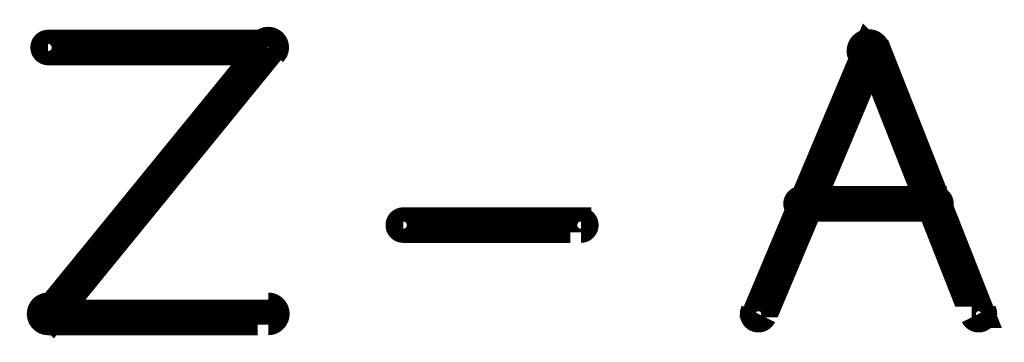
# Model space of a CAD drawing. Extents: x 26 to 524, y 33 to 520.
# Tile 8 of 95: x 89.6 to 103.46, y 193.55 to 198.09. Entities that reach past the tile are written whole.
import ezdxf

# ---------------------------------------------------------------- set-up
doc = ezdxf.new("R2010")
doc.units = 0
doc.layers.add('DRAWING', color=1, linetype='CONTINUOUS')

msp = doc.modelspace()

# ---------------------------------------------------------------- linework, layer by layer
at = {"layer": 'DRAWING', "color": 2}
for points in [[(93.2, 197.6, 0.3, 0.3, 1), (93, 197.8, 0, 0, 0), (93.1, 197.7, 0, 0, 0), (93.1, 197.7, 0.5, 0.5, 0), (90, 193.9, 0.5, 0.5, 0), (90, 193.9, 0, 0, 0), (90, 193.9, 0.3, 0.3, 0), (89.9, 194, 0.3, 0.3, 1), (90.1, 193.9, 0, 0, 0)], [(90, 197.8, 0.3, 0.3, 1), (90, 197.6, 0, 0, 0), (90, 197.7, 0, 0, 0), (90, 197.7, 0.5, 0.5, 0), (93.1, 197.7, 0.5, 0.5, 0), (93.1, 197.7, 0, 0, 0), (93.1, 197.7, 0.3, 0.3, 0), (93.1, 197.6, 0.3, 0.3, 1), (93.1, 197.8, 0, 0, 0)], [(99.9, 194, 0.3, 0.3, 1), (100.1, 193.9, 0, 0, 0), (100, 193.9, 0, 0, 0), (100, 193.9, 0.5, 0.5, 0), (101.6, 197.7, 0.5, 0.5, 0), (101.6, 197.7, 0, 0, 0), (101.6, 197.7, 0.3, 0.3, 0), (101.7, 197.6, 0.3, 0.3, 1), (101.4, 197.7, 0, 0, 0)], [(101.7, 197.7, 0.3, 0.3, 1), (101.4, 197.6, 0, 0, 0), (101.6, 197.7, 0, 0, 0), (101.6, 197.7, 0.5, 0.5, 0), (103.1, 193.9, 0.5, 0.5, 0), (103.1, 193.9, 0, 0, 0), (103.1, 193.9, 0.3, 0.3, 0), (103, 193.9, 0.3, 0.3, 1), (103.2, 194, 0, 0, 0)], [(100.6, 195.6, 0.3, 0.3, 1), (100.6, 195.4, 0, 0, 0), (100.6, 195.5, 0, 0, 0), (100.6, 195.5, 0.5, 0.5, 0), (102.5, 195.5, 0.5, 0.5, 0), (102.5, 195.5, 0, 0, 0), (102.5, 195.5, 0.3, 0.3, 0), (102.5, 195.4, 0.3, 0.3, 1), (102.5, 195.6, 0, 0, 0)], [(95, 195.3, 0.3, 0.3, 1), (95, 195.1, 0, 0, 0), (95, 195.2, 0, 0, 0), (95, 195.2, 0.5, 0.5, 0), (97.5, 195.2, 0.5, 0.5, 0), (97.5, 195.2, 0, 0, 0), (97.5, 195.2, 0.3, 0.3, 0), (97.5, 195.1, 0.3, 0.3, 1), (97.5, 195.3, 0, 0, 0)], [(90, 194.1, 0.3, 0.3, 1), (90, 193.8, 0, 0, 0), (90, 193.9, 0, 0, 0), (90, 193.9, 0.5, 0.5, 0), (93.1, 193.9, 0.5, 0.5, 0), (93.1, 193.9, 0, 0, 0), (93.1, 193.9, 0.3, 0.3, 0), (93.1, 193.8, 0.3, 0.3, 1), (93.1, 194.1, 0, 0, 0)]]:
    msp.add_lwpolyline(points, format="xyseb", dxfattribs=at)

doc.saveas('drawing.dxf')
